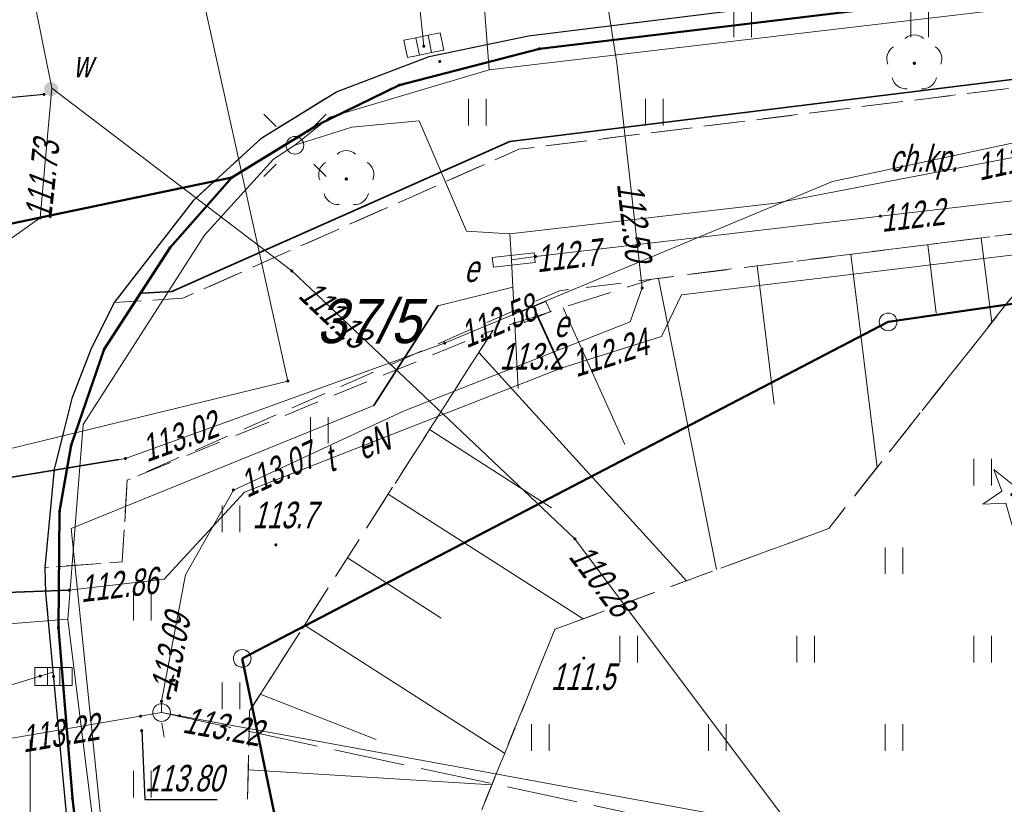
# Model space of a CAD drawing. Extents: x 7463256 to 7464485, y 5957341 to 5958260.
# Tile 254 of 256: x 7464300 to 7464328, y 5957951 to 5957973. Entities that reach past the tile are written whole.
import ezdxf
from ezdxf.enums import TextEntityAlignment as Align

# ---------------------------------------------------------------- set-up
doc = ezdxf.new("R2010")
doc.units = 0
doc.header["$MEASUREMENT"] = 0
for name, pattern in [('1.5_0.5', [2, 1.5, -0.5]), ('218-500', [1, 0.5, -0.5]), ('l219_500', [0]), ('mz1.0_0.5', [1.5, 1, -0.5]), ('mz1.25_0.5', [1.75, 1.25, -0.5]), ('mz2.0_0.5', [2.5, 2, -0.5])]:
    doc.linetypes.add(name, pattern=pattern)
doc.layers.get('0').update_dxf_attribs({"color": 2, "linetype": 'CONTINUOUS', "lineweight": 5})
for name, color, linetype in [('000 Inne (niezydentyfikowane)', 7, 'CONTINUOUS'), ('202-Punkt graniczny stabilizowany trwale', 7, 'CONTINUOUS'), ('203-Punkt załamania granicy działki nie stabilizowany', 7, 'CONTINUOUS'), ('211-Nr działki', 7, 'CONTINUOUS'), ('218-Granica użytku', 7, 'CONTINUOUS'), ('219-Linia granicy', 7, 'CONTINUOUS'), ('chodnik (powierzchnia)', 7, 'CONTINUOUS'), ('chodnik (powierzchnia)-Atr17', 7, 'CONTINUOUS'), ('drzewo iglaste (punkt)', 7, 'CONTINUOUS'), ('drzewo liściaste (punkt)', 7, 'CONTINUOUS'), ('jezdnia (powierzchnia)', 7, 'CONTINUOUS'), ('kanalizacja kablowa (sieć telekomunikacyjna) (linia)', 7, 'CONTINUOUS'), ('kratka ściekowa (punkt)', 7, 'CONTINUOUS'), ('krawężnik (linia)', 7, 'CONTINUOUS'), ('latarnia na słupie lub maszcie (punkt)', 7, 'CONTINUOUS'), ('ogrodzenie trwałe (linia)', 7, 'CONTINUOUS'), ('przewód elektroenergetyczny (linia)', 7, 'CONTINUOUS'), ('przewód elektroenergetyczny (linia)-Atr1', 7, 'CONTINUOUS'), ('przewód gazowy (linia)', 7, 'CONTINUOUS'), ('przewód kanalizacyjny (linia)', 7, 'CONTINUOUS'), ('przewód telekomunikacyjny (linia)', 7, 'CONTINUOUS'), ('przewód telekomunikacyjny (linia)-Atr1', 7, 'CONTINUOUS'), ('przewód telekomunikacyjny - projektowany lub w budowie (linia) - ob. projektowany', 7, 'CONTINUOUS'), ('przewód wodociągowy (linia)', 7, 'CONTINUOUS'), ('punkt o określonej wysokości (sieć elektroenergetyczna)', 7, 'CONTINUOUS'), ('punkt o określonej wysokości (sieć elektroenergetyczna)-Atr2', 7, 'CONTINUOUS'), ('punkt o określonej wysokości (sieć gazowa)', 7, 'CONTINUOUS'), ('punkt o określonej wysokości (sieć gazowa)-Atr2', 7, 'CONTINUOUS'), ('punkt o określonej wysokości (sieć kanalizacyjna)', 7, 'CONTINUOUS'), ('punkt o określonej wysokości (sieć telekomunikacyjna)', 7, 'CONTINUOUS'), ('punkt o określonej wysokości (sieć telekomunikacyjna)-Atr2', 7, 'CONTINUOUS'), ('punkt o określonej wysokości (sieć wodociągowa)', 7, 'CONTINUOUS'), ('punkt o określonej wysokości (sieć wodociągowa)-Atr2', 7, 'CONTINUOUS'), ('punkt wysokościowy naturalny', 7, 'CONTINUOUS'), ('punkt wysokościowy naturalny-Atr2', 7, 'CONTINUOUS'), ('rura ochronna - przewód elektroenergetyczny (linia)', 7, 'CONTINUOUS'), ('rura ochronna - przewód gazowy (linia)', 7, 'CONTINUOUS'), ('rura ochronna - przewód telekomunikacyjny (linia)', 7, 'CONTINUOUS'), ('skarpa nieumocniona (powierzchnia)', 7, 'CONTINUOUS'), ('studzienka - przewód elektroenergetyczny (powierzchnia)', 7, 'CONTINUOUS'), ('studzienka - przewód elektroenergetyczny (powierzchnia)-Atr17', 7, 'CONTINUOUS'), ('szafa elektroenergetyczna (powierzchnia)', 7, 'CONTINUOUS'), ('szafa elektroenergetyczna (powierzchnia)-Atr17', 7, 'CONTINUOUS'), ('słup (punkt)', 7, 'CONTINUOUS'), ('trawnik (powierzchnia)', 7, 'CONTINUOUS'), ('trawnik (powierzchnia) - symbol', 7, 'CONTINUOUS'), ('Wstawianie ramki sekcyjnej z opisem', 7, 'CONTINUOUS'), ('właz okrągły - siec telekomunikacyjna (punkt)', 7, 'CONTINUOUS'), ('właz okrągły - siec telekomunikacyjna (punkt)-Atr17', 7, 'CONTINUOUS'), ('zasuwa - siec wodociągowa (punkt)', 7, 'CONTINUOUS'), ('zasuwa - siec wodociągowa (punkt)-Atr17', 7, 'CONTINUOUS')]:
    doc.layers.add(name, color=color, linetype=linetype)
doc.layers.add('____proj LSN', color=1, linetype='CONTINUOUS', lineweight=5)
doc.styles.get("Standard").update_dxf_attribs({"font": 'txt', "width": 0.75})
doc.linetypes.add('902-500', pattern='A,3.75,0,[1,ksztalty.shx,S=0.5,R=0,X=0,Y=0],3.75', length=7.5)

# ---------------------------------------------------------------- blocks, each defined once
blk = doc.blocks.new('PW01')
at = {"linetype": 'Continuous', "lineweight": 13}
h = blk.add_hatch(color=0, dxfattribs=at)
edge = h.paths.add_edge_path()
edge.add_arc((0, 0), 0.045, 0, 360)
blk = doc.blocks.new('US25')
at = {"linetype": 'Continuous', "lineweight": 0}
h = blk.add_hatch(color=0, dxfattribs=at)
edge = h.paths.add_edge_path()
edge.add_arc((0, 0), 0.2, 0, 360)
blk = doc.blocks.new('US05')
at = {"color": 0, "linetype": 'Continuous', "lineweight": 13}
for p, q in [((-0.525, -0.25), (-0.525, 0.25)), ((-0.525, 0.25), (-0.175, 0.25)), ((-0.175, -0.25), (-0.175, 0.25)), ((-0.175, 0.25), (0.175, 0.25)), ((0.175, -0.25), (0.175, 0.25)), ((0.175, 0.25), (0.525, 0.25)), ((0.525, -0.25), (0.525, 0.25)), ((-0.525, -0.25), (-0.175, -0.25)), ((-0.175, -0.25), (0.175, -0.25)), ((0.175, -0.25), (0.525, -0.25))]:
    blk.add_line(p, q, dxfattribs=at)
blk = doc.blocks.new('US22')
at = {"color": 0, "linetype": 'Continuous', "lineweight": 13}
blk.add_circle((0, 0), 0.25, dxfattribs=at)
blk = doc.blocks.new('SM011')
at = {"color": 0, "linetype": 'Continuous', "lineweight": 13}
for p, q in [((-0.53, 0.531), (-0.883, 0.884)), ((0.531, 0.531), (0.884, 0.884)), ((-0.53, -0.53), (-0.883, -0.883)), ((0.531, -0.53), (0.884, -0.883))]:
    blk.add_line(p, q, dxfattribs=at)
blk = doc.blocks.new('SM04')
at = {"color": 0, "linetype": 'Continuous', "lineweight": 13}
blk.add_circle((0, 0), 0.25, dxfattribs=at)
blk = doc.blocks.new('OP021')
at = {"linetype": 'Continuous', "lineweight": 13}
h = blk.add_hatch(color=0, dxfattribs=at)
edge = h.paths.add_edge_path()
edge.add_arc((0, 0), 0.05, 0, 360)
at = {"color": 0, "linetype": 'Continuous', "lineweight": 13}
for centre, start, end in [((0, 0.4), 49.272, 130.728), ((-0.38, 0.124), 121.308, 202.548), ((0.38, 0.124), 337.452, 58.692), ((-0.235, -0.324), 193.221, 274.871), ((0.235, -0.324), 265.129, 346.779)]:
    blk.add_arc(centre, 0.4, start, end, dxfattribs=at)
blk = doc.blocks.new('OP011')
at = {"linetype": 'Continuous', "lineweight": 13}
h = blk.add_hatch(color=0, dxfattribs=at)
edge = h.paths.add_edge_path()
edge.add_arc((0, 0), 0.05, 0, 360)
at = {"color": 0, "linetype": 'Continuous', "lineweight": 13}
for p, q in [((-0.283, 0.093), (-0.512, 0.706)), ((-0.512, 0.706), (0, 0.299)), ((0, 0.299), (0.512, 0.706)), ((0.512, 0.706), (0.283, 0.093)), ((-0.828, -0.268), (-0.283, 0.093)), ((0.283, 0.093), (0.828, -0.268)), ((-0.175, -0.24), (-0.828, -0.268)), ((0, -0.87), (-0.175, -0.24)), ((0.175, -0.24), (0, -0.87)), ((0.828, -0.268), (0.175, -0.24))]:
    blk.add_line(p, q, dxfattribs=at)
blk = doc.blocks.new('TU04')
at = {"color": 0, "linetype": 'Continuous', "lineweight": 13}
for p, q in [((0, 0), (0, 0.75)), ((0.5, 0), (0.5, 0.75))]:
    blk.add_line(p, q, dxfattribs=at)
blk = doc.blocks.new('203')
at = {"linetype": 'Continuous', "lineweight": 0}
h = blk.add_hatch(color=0, dxfattribs=at)
edge = h.paths.add_edge_path()
edge.add_arc((0, 0), 0.045, 0, 360)
blk = doc.blocks.new('202')
at = {"color": 0, "linetype": 'Continuous', "lineweight": 0}
blk.add_circle((0, 0), 0.25, dxfattribs=at)

msp = doc.modelspace()

# ---------------------------------------------------------------- linework, layer by layer
at = {"layer": '000 Inne (niezydentyfikowane)', "color": 7, "linetype": 'Continuous', "lineweight": 13}
for p, q in [((7464326.87, 5957966.66), (7464327.17, 5957964.27)), ((7464325.36, 5957966.47), (7464325.6, 5957964.54)), ((7464323.19, 5957966.2), (7464323.93, 5957960.18)), ((7464320.54, 5957965.88), (7464321.02, 5957961.97)), ((7464317.75, 5957965.52), (7464319.39, 5957957.29)), ((7464315.06, 5957964.69), (7464316.8, 5957960.83)), ((7464312.68, 5957963.43), (7464318.54, 5957956.97)), ((7464311.28, 5957961.25), (7464314.73, 5957959.04)), ((7464310.11, 5957959.42), (7464315.62, 5957955.9)), ((7464308.96, 5957957.62), (7464311.61, 5957955.92)), ((7464307.75, 5957955.72), (7464313.4, 5957952.1)), ((7464306.5, 5957953.77), (7464309.77, 5957952.49)), ((7464306.16, 5957951.63), (7464313.04, 5957951.21))]:
    msp.add_line(p, q, dxfattribs=at)
at = {"layer": '218-Granica użytku', "color": 3, "linetype": '218-500', "lineweight": 18, "flags": 128}
for points in [[(7464314.39, 5957972.01), (7464327.47, 5957973.59)], [(7464310.42, 5957970.98), (7464314.39, 5957972.01)], [(7464308.13, 5957969.86), (7464310.42, 5957970.98)], [(7464305.7, 5957968.37), (7464308.13, 5957969.86)], [(7464282.73, 5957963.57), (7464305.7, 5957968.37)], [(7464303.95, 5957966.39), (7464305.7, 5957968.37)], [(7464302.09, 5957963.52), (7464303.95, 5957966.39)], [(7464301.16, 5957960.81), (7464302.09, 5957963.52)], [(7464300.83, 5957958.93), (7464301.16, 5957960.81)], [(7464300.8, 5957955.65), (7464300.83, 5957958.93)], [(7464301.19, 5957950.83), (7464300.8, 5957955.65)], [(7464301.82, 5957945.36), (7464301.19, 5957950.83)]]:
    msp.add_lwpolyline(points, dxfattribs=at)
at = {"layer": '219-Linia granicy', "color": 3, "linetype": 'l219_500', "lineweight": 50, "flags": 128}
for points in [[(7464327.47, 5957973.59), (7464314.39, 5957972.01)], [(7464314.39, 5957972.01), (7464310.42, 5957970.98)], [(7464310.42, 5957970.98), (7464308.13, 5957969.86)], [(7464367.18, 5957970.52), (7464324.24, 5957964.29)], [(7464367.18, 5957970.52), (7464324.24, 5957964.29)], [(7464308.13, 5957969.86), (7464305.7, 5957968.37)], [(7464305.7, 5957968.37), (7464282.73, 5957963.57)], [(7464305.7, 5957968.37), (7464303.95, 5957966.39)], [(7464303.95, 5957966.39), (7464302.09, 5957963.52)], [(7464324.24, 5957964.29), (7464305.99, 5957954.78)], [(7464324.24, 5957964.29), (7464305.99, 5957954.78)], [(7464302.09, 5957963.52), (7464301.16, 5957960.81)], [(7464301.16, 5957960.81), (7464300.83, 5957958.93)], [(7464300.83, 5957958.93), (7464300.8, 5957955.65)], [(7464301.19, 5957950.83), (7464300.8, 5957955.65)], [(7464309.672, 5957937.019), (7464305.99, 5957954.78)], [(7464301.82, 5957945.36), (7464301.19, 5957950.83)]]:
    msp.add_lwpolyline(points, dxfattribs=at)
at = {"layer": '____proj LSN', "color": 0, "linetype": 'Continuous', "lineweight": 0}
msp.add_line((7464303.718, 5957952.947), (7464303.786, 5957952.553), dxfattribs=at)
at = {"layer": 'chodnik (powierzchnia)', "color": 7, "linetype": 'mz1.0_0.5', "lineweight": 18, "flags": 128}
msp.add_lwpolyline([(7464343.49, 5957968.74), (7464314.95, 5957965.17), (7464302.74, 5957959.82), (7464302.6, 5957957.51), (7464300.42, 5957957.35), (7464300.69, 5957960.13), (7464301.19, 5957962.16), (7464301.74, 5957963.57), (7464302.38, 5957964.84), (7464304.31, 5957964.96), (7464313.81, 5957969.17), (7464341.34, 5957972.59), (7464342.65, 5957970.74)], close=True, dxfattribs=at)
at = {"layer": 'jezdnia (powierzchnia)', "color": 7, "linetype": '1.5_0.5', "lineweight": 18, "flags": 128}
msp.add_lwpolyline([(7464435.78, 5957969.39), (7464432.43, 5957972.86), (7464429.42, 5957974.41), (7464426.04, 5957975.11), (7464423.57, 5957975.29), (7464415.47, 5957975.65), (7464371.24, 5957977.61), (7464365.3, 5957977.72), (7464358.84, 5957977.54), (7464346.65, 5957976.28), (7464334.12, 5957974.86), (7464314.08, 5957972.37), (7464311.27, 5957971.79), (7464308.65, 5957970.79), (7464306.54, 5957969.49), (7464304.63, 5957967.74), (7464302.38, 5957964.84), (7464301.74, 5957963.57), (7464301.19, 5957962.16), (7464300.69, 5957960.13), (7464300.42, 5957957.35), (7464300.44, 5957956.63), (7464301.34, 5957947.07), (7464297.39, 5957932.65), (7464296.35, 5957938.67), (7464295.41, 5957944.67), (7464295.17, 5957946.64), (7464294.07, 5957955.56), (7464293.61, 5957956.95), (7464292.71, 5957958.8), (7464291.04, 5957961.16), (7464288.7, 5957963.43), (7464286.48, 5957964.87), (7464282.67, 5957966.24), (7464279.68, 5957966.6), (7464275.55, 5957966.1), (7464272.53, 5957965.24), (7464268.15, 5957963.7), (7464261.6, 5957961.09), (7464256.13, 5957958.63), (7464254.19, 5957957.73), (7464203.13, 5957927.95), (7464201.44, 5957926.95), (7464180.61, 5957914.62), (7464165.37, 5957905.54), (7464161.93, 5957903.53), (7464100.25, 5957867.28), (7464064.71, 5957846.22), (7464055.2, 5957840.55), (7464053.84, 5957839.49), (7464052.69, 5957837.84), (7464051.91, 5957836.3), (7464051.31, 5957834.34), (7464051.05, 5957832.31), (7464051.31, 5957830.32), (7464051.63, 5957829.49), (7464053.32, 5957826.48), (7464047.06, 5957824.65), (7464046.37, 5957825.86), (7464044.81, 5957827.52), (7464043.6, 5957828.27), (7464042.09, 5957829.03), (7464040.11, 5957829.49), (7464038.12, 5957829.49), (7464036.05, 5957829.05), (7464034.47, 5957828.33), (7463990.77, 5957802.57), (7463984.67, 5957799.1), (7463963.97, 5957788.11), (7463953.9, 5957782.45), (7463916.77, 5957760.61), (7463915.43, 5957759.41), (7463915.19, 5957759.06), (7463914.98, 5957758.7), (7463914.81, 5957758.32), (7463914.66, 5957757.92), (7463914.55, 5957757.51), (7463914.48, 5957757.1), (7463914.44, 5957756.68), (7463914.43, 5957756.26), (7463914.83, 5957754.63), (7463915.69, 5957753.07), (7463915.97, 5957752.41), (7463916.13, 5957752.13), (7463917.59, 5957749.55), (7463915.13, 5957748.12), (7463913.12, 5957750.74), (7463911.87, 5957752.81), (7463910.63, 5957754.01), (7463910.25, 5957754.23), (7463909.85, 5957754.42), (7463909.44, 5957754.57), (7463909.02, 5957754.68), (7463908.58, 5957754.76), (7463908.15, 5957754.79), (7463907.71, 5957754.78), (7463907.27, 5957754.73), (7463905.57, 5957754.08), (7463866.26, 5957731.41), (7463858.61, 5957727.02), (7463857.72, 5957725.98), (7463855.16, 5957717.14), (7463854.76, 5957719.2), (7463853.89, 5957720.78), (7463852.79, 5957721.69), (7463851.14, 5957722.42), (7463850.42, 5957722.32), (7463846.1, 5957719.79), (7463840.56, 5957716.65), (7463836.11, 5957713.89), (7463831.61, 5957710.47), (7463828.31, 5957707.66), (7463822.22, 5957701.89), (7463817.3, 5957696.82), (7463812.7, 5957691.61), (7463812.45, 5957691.34), (7463806.98, 5957684.37), (7463803.64, 5957679.75), (7463801.45, 5957676.28), (7463793.55, 5957663.48), (7463792.86, 5957661.7), (7463792.97, 5957659.75), (7463793.77, 5957657.97), (7463795.13, 5957656.54), (7463794.29, 5957652.43), (7463792.69, 5957652.63), (7463790.95, 5957652.54), (7463789.5, 5957652.32), (7463787.98, 5957651.93), (7463786.22, 5957650.98), (7463785.18, 5957649.81), (7463783.63, 5957647.28), (7463741.4, 5957578.12), (7463740.09, 5957575.93), (7463739.68, 5957574.67), (7463739.8, 5957572.76), (7463740.25, 5957571.39), (7463740.85, 5957570.49), (7463741.87, 5957569.43), (7463743.26, 5957568.37), (7463741.42, 5957565.08), (7463740.12, 5957565.67), (7463738.77, 5957566.02), (7463737.29, 5957566.06), (7463735.98, 5957565.85), (7463734.34, 5957565.14), (7463733.02, 5957564.22), (7463732.29, 5957563.18), (7463701.08, 5957512.16), (7463700.31, 5957510.77), (7463700.32, 5957510.77), (7463696.94, 5957505.36), (7463687.39, 5957489.52), (7463687.14, 5957489.11), (7463686.89, 5957488.7), (7463686.65, 5957488.29), (7463686.42, 5957487.87), (7463686.19, 5957487.45), (7463685.97, 5957487.02), (7463685.76, 5957486.59), (7463685.55, 5957486.16), (7463685.35, 5957485.73), (7463685.15, 5957485.29), (7463684.96, 5957484.85), (7463684.77, 5957484.4), (7463684.58, 5957483.96), (7463684.39, 5957483.51), (7463684.21, 5957483.06), (7463684.03, 5957482.61), (7463683.85, 5957482.17), (7463683.67, 5957481.72), (7463683.5, 5957481.27), (7463683.32, 5957480.81), (7463683.15, 5957480.36), (7463682.98, 5957479.91), (7463682.81, 5957479.45), (7463682.65, 5957479), (7463682.49, 5957478.54), (7463682.32, 5957478.08), (7463682.17, 5957477.62), (7463682.01, 5957477.15), (7463681.86, 5957476.69), (7463681.71, 5957476.22), (7463681.56, 5957475.76), (7463681.41, 5957475.29), (7463681.27, 5957474.82), (7463681.13, 5957474.35), (7463681, 5957473.88), (7463680.87, 5957473.41), (7463680.74, 5957472.94), (7463680.61, 5957472.47), (7463680.48, 5957471.99), (7463680.36, 5957471.52), (7463680.25, 5957471.05), (7463680.13, 5957470.57), (7463680.02, 5957470.09), (7463679.91, 5957469.61), (7463679.81, 5957469.12), (7463679.71, 5957468.64), (7463679.61, 5957468.16), (7463679.52, 5957467.67), (7463679.42, 5957467.19), (7463679.33, 5957466.7), (7463679.25, 5957466.22), (7463679.16, 5957465.73), (7463679.08, 5957465.25), (7463679, 5957464.76), (7463678.93, 5957464.27), (7463678.85, 5957463.78), (7463678.78, 5957463.28), (7463678.72, 5957462.79), (7463678.65, 5957462.3), (7463678.59, 5957461.81), (7463678.53, 5957461.31), (7463678.47, 5957460.82), (7463678.42, 5957460.33), (7463678.36, 5957459.83), (7463678.31, 5957459.34), (7463678.26, 5957458.84), (7463678.22, 5957458.35), (7463678.17, 5957457.85), (7463678.13, 5957457.36), (7463678.09, 5957456.86), (7463678.05, 5957456.37), (7463678.02, 5957455.87), (7463677.99, 5957455.41), (7463677.96, 5957454.94), (7463677.93, 5957454.48), (7463677.91, 5957454.01), (7463677.89, 5957453.55), (7463677.87, 5957453.08), (7463677.86, 5957452.62), (7463677.85, 5957452.15), (7463677.84, 5957451.69), (7463677.84, 5957451.22), (7463677.84, 5957450.76), (7463677.85, 5957450.29), (7463677.86, 5957449.83), (7463677.87, 5957449.36), (7463670.59, 5957467.12), (7463670.68, 5957467.58), (7463670.78, 5957468.04), (7463670.89, 5957468.5), (7463670.99, 5957468.96), (7463671.11, 5957469.42), (7463671.22, 5957469.87), (7463671.34, 5957470.33), (7463671.46, 5957470.78), (7463671.59, 5957471.24), (7463671.72, 5957471.69), (7463671.86, 5957472.14), (7463672, 5957472.59), (7463672.14, 5957473.04), (7463673.46, 5957477.28), (7463673.58, 5957477.76), (7463673.68, 5957478.24), (7463673.77, 5957478.73), (7463673.84, 5957479.22), (7463673.89, 5957479.71), (7463673.93, 5957480.2), (7463673.95, 5957480.7), (7463673.95, 5957481.19), (7463673.93, 5957481.63), (7463673.91, 5957482.08), (7463673.86, 5957482.52), (7463673.81, 5957482.96), (7463673.74, 5957483.4), (7463673.66, 5957483.84), (7463673.57, 5957484.28), (7463673.47, 5957484.71), (7463673.35, 5957485.14), (7463673.2, 5957485.61), (7463673.02, 5957486.08), (7463672.82, 5957486.54), (7463672.6, 5957486.99), (7463672.36, 5957487.42), (7463672.1, 5957487.85), (7463671.82, 5957488.26), (7463671.52, 5957488.66), (7463671.25, 5957489.02), (7463670.95, 5957489.36), (7463670.64, 5957489.68), (7463670.3, 5957489.97), (7463669.95, 5957490.25), (7463669.57, 5957490.5), (7463669.19, 5957490.73), (7463668.78, 5957490.93), (7463668.37, 5957491.1), (7463667.96, 5957491.31), (7463667.54, 5957491.51), (7463667.12, 5957491.7), (7463666.7, 5957491.89), (7463666.27, 5957492.06), (7463665.84, 5957492.23), (7463665.41, 5957492.38), (7463664.97, 5957492.53), (7463642.84, 5957508.24), (7463669.89, 5957497.69), (7463670.31, 5957497.52), (7463670.74, 5957497.36), (7463671.18, 5957497.22), (7463671.62, 5957497.11), (7463672.07, 5957497.01), (7463672.52, 5957496.93), (7463672.97, 5957496.87), (7463673.43, 5957496.83), (7463673.89, 5957496.8), (7463674.34, 5957496.8), (7463674.8, 5957496.82), (7463675.3, 5957496.85), (7463675.79, 5957496.9), (7463676.29, 5957496.96), (7463676.78, 5957497.02), (7463677.27, 5957497.1), (7463677.76, 5957497.19), (7463678.25, 5957497.29), (7463678.74, 5957497.4), (7463679.22, 5957497.52), (7463679.7, 5957497.65), (7463680.18, 5957497.79), (7463680.66, 5957497.94), (7463681.12, 5957498.11), (7463681.59, 5957498.29), (7463682.05, 5957498.49), (7463682.49, 5957498.71), (7463682.94, 5957498.94), (7463683.37, 5957499.19), (7463683.81, 5957499.43), (7463684.24, 5957499.68), (7463684.65, 5957499.96), (7463685.06, 5957500.25), (7463685.45, 5957500.55), (7463685.83, 5957500.88), (7463686.2, 5957501.21), (7463686.55, 5957501.56), (7463686.89, 5957501.93), (7463688.47, 5957503.86), (7463689.58, 5957505.52), (7463695.05, 5957514.51), (7463697.35, 5957517.63), (7463699.52, 5957521.26), (7463701.68, 5957524.9), (7463703.98, 5957528.54), (7463706.45, 5957532.61), (7463709.76, 5957538.71), (7463712.45, 5957543.07), (7463719.87, 5957554.72), (7463722.1, 5957558.36), (7463724.25, 5957562.41), (7463732.9, 5957576.65), (7463767.27, 5957632.9), (7463796.54, 5957680.74), (7463799.31, 5957684.89), (7463802.28, 5957688.92), (7463805.13, 5957692.62), (7463808.07, 5957696.14), (7463812, 5957700.58), (7463813.05, 5957701.59), (7463815.17, 5957703.91), (7463818.63, 5957707.32), (7463821.81, 5957710.38), (7463824, 5957712.35), (7463825.06, 5957713.31), (7463827.47, 5957715.22), (7463831.55, 5957718.14), (7463834.51, 5957720.09), (7463871.58, 5957742.02), (7463872.84, 5957742.74), (7463873.73, 5957743.25), (7463884.95, 5957749.82), (7463947.94, 5957787.04), (7463958.13, 5957793.13), (7463978.66, 5957805.82), (7463992.86, 5957814.5), (7464021.02, 5957831.03), (7464036.35, 5957840.19), (7464045.52, 5957845.62), (7464072.76, 5957861.89), (7464098.08, 5957876.78), (7464143.2, 5957903.29), (7464143.83, 5957904.35), (7464144.42, 5957906.04), (7464144.87, 5957907.87), (7464144.93, 5957908.37), (7464145, 5957909.96), (7464144.74, 5957911.42), (7464152.37, 5957912.8), (7464152.74, 5957912.55), (7464154.03, 5957911.87), (7464155.59, 5957911.35), (7464156.76, 5957911.33), (7464160.57, 5957913.58), (7464192.28, 5957932.28), (7464213.7, 5957945.07), (7464214.43, 5957945.48), (7464238.65, 5957959.71), (7464249.15, 5957965.6), (7464251.26, 5957966.66), (7464253.69, 5957967.84), (7464257.35, 5957969.46), (7464261.98, 5957971.33), (7464263.31, 5957972), (7464273.13, 5957975.13), (7464277.92, 5957976.24), (7464280.42, 5957977.04), (7464282.71, 5957978.14), (7464285.69, 5957980.47), (7464287.52, 5957982.76), (7464288.9, 5957985.47), (7464289.81, 5957990.22), (7464289.57, 5957993.19), (7464288.87, 5958000.11), (7464295.35, 5958000.29), (7464295.83, 5957995.88), (7464296.53, 5957992.32), (7464297.86, 5957989.04), (7464299.36, 5957986.74), (7464301.71, 5957984.36), (7464305.3, 5957982.36), (7464307.82, 5957981.66), (7464311.17, 5957981.45), (7464364.74, 5957987.95), (7464391.32, 5957991.11), (7464398.1, 5957991.95), (7464414.27, 5957994.02), (7464414.84, 5957994.09), (7464425.44, 5957995.47), (7464427.97, 5957995.83), (7464434.5, 5957997.95), (7464434.9, 5957998.22), (7464435.3, 5957998.5), (7464435.68, 5957998.8), (7464436.05, 5957999.11), (7464436.4, 5957999.44), (7464436.74, 5957999.78), (7464437.07, 5958000.13), (7464437.39, 5958000.5), (7464437.69, 5958000.88), (7464437.97, 5958001.27), (7464438.24, 5958001.67), (7464438.49, 5958002.08), (7464438.73, 5958002.5), (7464438.95, 5958002.94), (7464439.15, 5958003.37), (7464439.33, 5958003.82), (7464439.5, 5958004.28), (7464439.65, 5958004.74), (7464439.78, 5958005.2), (7464439.89, 5958005.67), (7464439.98, 5958006.15), (7464440.05, 5958006.62), (7464440.11, 5958007.1), (7464440.14, 5958007.59), (7464440.16, 5958008.07), (7464437.87, 5957962.55), (7464436.62, 5957968.02)], close=True, dxfattribs=at)
at = {"layer": 'kanalizacja kablowa (sieć telekomunikacyjna) (linia)', "color": 30, "linetype": 'Continuous', "lineweight": 18, "flags": 128}
msp.add_lwpolyline([(7464303.71, 5957953.25), (7464303.71, 5957953.57), (7464304.39, 5957957.14), (7464305.74, 5957959.54), (7464310.55, 5957961.77), (7464316.95, 5957964.29), (7464317.29, 5957965.25), (7464316.57, 5957971.6), (7464314.39, 5957985.47), (7464311.43, 5957985.38), (7464307.64, 5957985.92), (7464303.93, 5957987.99), (7464300.02, 5957990.37), (7464299.72, 5957990.86)], dxfattribs=at)
at = {"layer": 'krawężnik (linia)', "color": 7, "linetype": 'Continuous', "lineweight": 25, "flags": 128}
msp.add_lwpolyline([(7464301.34, 5957947.07), (7464300.44, 5957956.63), (7464300.42, 5957957.35), (7464300.69, 5957960.13), (7464301.19, 5957962.16), (7464301.74, 5957963.57), (7464302.38, 5957964.84), (7464304.63, 5957967.74), (7464306.54, 5957969.49), (7464308.65, 5957970.79), (7464311.27, 5957971.79), (7464314.08, 5957972.37), (7464334.12, 5957974.86)], dxfattribs=at)
at = {"layer": 'ogrodzenie trwałe (linia)', "color": 7, "linetype": '902-500', "lineweight": 35, "flags": 128}
msp.add_lwpolyline([(7464331.4, 5957971.59), (7464313.55, 5957969.39), (7464304, 5957965.15), (7464303.16, 5957965.1)], dxfattribs=at)
at = {"layer": 'przewód elektroenergetyczny (linia)', "color": 1, "linetype": 'Continuous', "lineweight": 18, "flags": 128}
for points in [[(7464312.97, 5957971.41), (7464312.14, 5957982.27)], [(7464314.28, 5957964.58), (7464315, 5957962.98), (7464317.84, 5957963.88), (7464318.4, 5957965.06), (7464338.22, 5957967.44), (7464337.94, 5957969.76), (7464337.54, 5957972.9), (7464339.69, 5957973.05), (7464352.62, 5957974.71), (7464357.33, 5957974.84), (7464362.86, 5957974.98), (7464399.51, 5957973.52), (7464401.07, 5957975.57)], [(7464335.28, 5957974.04), (7464312.97, 5957971.41)], [(7464313.6, 5957966.04), (7464314.28, 5957966.14), (7464324.02, 5957967.28), (7464342.8, 5957969.46), (7464350.7, 5957969.75), (7464404.86, 5957969.96), (7464417.23, 5957967.44), (7464419.95, 5957966.61), (7464429.29, 5957969.96), (7464429.44, 5957970.19), (7464430.75, 5957972.56), (7464432.17, 5957972.06)], [(7464304.258, 5957934.014), (7464303.1, 5957939.52), (7464301.06, 5957955.89), (7464301.5, 5957961.39), (7464304.92, 5957966.74), (7464306.87, 5957968.89), (7464307.48, 5957969.28), (7464308.47, 5957970.08), (7464312.97, 5957971.41)], [(7464313.55, 5957966.78), (7464321.06, 5957967.65), (7464327.76, 5957968.94), (7464339.09, 5957971.17), (7464340.44, 5957970), (7464342.99, 5957967.94), (7464342.53, 5957953.77), (7464340.91, 5957952.58)], [(7464303.1, 5957939.52), (7464301.16, 5957958.45), (7464309.71, 5957961.93), (7464311.52, 5957964.74), (7464313.64, 5957965.27), (7464313.6, 5957966.04), (7464313.55, 5957966.78), (7464312.33, 5957966.85), (7464310.99, 5957969.97), (7464309.09, 5957969.79), (7464307.48, 5957969.28)], [(7464264.94, 5957961.94), (7464265.4, 5957961.83), (7464266.05, 5957961.48), (7464266.06, 5957962.34), (7464272.8, 5957965.15), (7464280.84, 5957966.75), (7464286.86, 5957963.92), (7464289.93, 5957961.97), (7464291.83, 5957959.23), (7464293.59, 5957955.3), (7464301.06, 5957955.89)], [(7464266.06, 5957962.34), (7464272.8, 5957965.15), (7464280.84, 5957966.75), (7464286.86, 5957963.92), (7464289.93, 5957961.97), (7464291.83, 5957959.23), (7464293.59, 5957955.3), (7464301.06, 5957955.89)], [(7464256.17, 5957956.13), (7464256.37, 5957955.73), (7464262.85, 5957959.47), (7464271.54, 5957963.62), (7464282.72, 5957964.99), (7464285.62, 5957964.03), (7464290.37, 5957959.9), (7464291.27, 5957958.35), (7464292.02, 5957956.37), (7464301.1, 5957956.71), (7464303.78, 5957957.02), (7464306.05, 5957959.48), (7464315, 5957962.98), (7464314.28, 5957964.58)]]:
    msp.add_lwpolyline(points, dxfattribs=at)
at = {"layer": 'przewód gazowy (linia)', "color": 40, "linetype": 'Continuous', "lineweight": 18, "flags": 128}
for points in [[(7464192.31, 5957914.71), (7464213.72, 5957926.68), (7464228.84, 5957934.99), (7464232.32, 5957936.99), (7464233.54, 5957937.69), (7464263.96, 5957954.1), (7464292.82, 5957959.1), (7464307.28, 5957962.62), (7464303.44, 5957979.98), (7464298.26, 5958002.65), (7464297.26, 5958010.7), (7464296.85, 5958017.86), (7464295.91, 5958029.56), (7464295.28, 5958045.77), (7464294.96, 5958053.34), (7464294.85, 5958064.85)], [(7464281.52, 5957956.44), (7464287.08, 5957957.81), (7464287.46, 5957957.89), (7464290.8, 5957958.47), (7464302.69, 5957960.43), (7464311.71, 5957963.69), (7464322.67, 5957968.26), (7464337.18, 5957971.36), (7464346.74, 5957972.78)]]:
    msp.add_lwpolyline(points, dxfattribs=at)
at = {"layer": 'przewód kanalizacyjny (linia)', "color": 34, "linetype": 'Continuous', "lineweight": 18, "flags": 128}
for points in [[(7464310.46, 5957981.04), (7464310.31, 5957979.39), (7464310.38, 5957979.2), (7464311.12, 5957972.08)], [(7464293.59, 5957952.24), (7464300.64, 5957954.39)]]:
    msp.add_lwpolyline(points, dxfattribs=at)
at = {"layer": 'przewód telekomunikacyjny (linia)', "color": 30, "linetype": 'Continuous', "lineweight": 18, "flags": 128}
for points in [[(7464303.71, 5957953.25), (7464303.71, 5957953.57), (7464304.39, 5957957.14), (7464305.74, 5957959.54), (7464310.55, 5957961.77), (7464316.95, 5957964.29), (7464317.29, 5957965.25), (7464316.57, 5957971.6), (7464314.39, 5957985.47), (7464311.43, 5957985.38), (7464307.64, 5957985.92), (7464303.93, 5957987.99), (7464300.02, 5957990.37), (7464299.72, 5957990.86), (7464298.78, 5957992.23), (7464297.36, 5958003.31), (7464298.45, 5958017.53), (7464297.83, 5958034.35), (7464297.59, 5958040.83), (7464297.3, 5958055.41), (7464297.06, 5958067.31)], [(7464429.29, 5957971.78), (7464430.75, 5957972.56), (7464423.44, 5957974.65), (7464401.07, 5957975.57), (7464399.51, 5957973.52), (7464362.86, 5957974.98), (7464357.33, 5957974.84), (7464352.62, 5957974.71), (7464339.69, 5957973.05), (7464337.54, 5957972.9), (7464337.94, 5957969.76), (7464338.22, 5957967.44), (7464318.4, 5957965.06), (7464317.84, 5957963.88), (7464315, 5957962.98), (7464314.28, 5957964.58)], [(7464314.28, 5957964.58), (7464315, 5957962.98), (7464306.05, 5957959.48), (7464303.78, 5957957.02), (7464301.1, 5957956.71), (7464292.02, 5957956.37), (7464291.27, 5957958.35), (7464290.37, 5957959.9), (7464285.62, 5957964.03), (7464282.72, 5957964.99), (7464271.54, 5957963.62), (7464262.85, 5957959.47), (7464256.37, 5957955.73), (7464256.17, 5957956.13)], [(7464282.01, 5957963.56), (7464285.59, 5957950.14), (7464303.71, 5957953.25), (7464335.91, 5957947.34)]]:
    msp.add_lwpolyline(points, dxfattribs=at)
at = {"layer": 'przewód telekomunikacyjny - projektowany lub w budowie (linia) - ob. projektowany', "color": 30, "linetype": 'mz2.0_0.5', "lineweight": 18, "flags": 128}
for points in [[(7464313.79, 5957962.41), (7464313.6, 5957966.04)], [(7464303.71, 5957953.25), (7464336.83, 5957946.13), (7464339.535, 5957940.791)]]:
    msp.add_lwpolyline(points, dxfattribs=at)
at = {"layer": 'przewód wodociągowy (linia)', "color": 5, "linetype": 'Continuous', "lineweight": 18, "flags": 128}
for points in [[(7464298.12, 5957983.2), (7464300.61, 5957970.9), (7464300.28, 5957967.23), (7464299.01, 5957966.34), (7464283.7, 5957965.92), (7464274.37, 5957965.48), (7464264.12, 5957958.35), (7464249.79, 5957949.28), (7464233.47, 5957938.83), (7464232.32, 5957938.07), (7464230.24, 5957936.71), (7464216.39, 5957928.84), (7464189.47, 5957913.84), (7464179.3, 5957908.16), (7464160.78, 5957897.05), (7464138.46, 5957883.82), (7464127.58, 5957877.37), (7464115.46, 5957870.01), (7464096.12, 5957858.53), (7464070.54, 5957843.96)], [(7464300.61, 5957970.9), (7464307.39, 5957965.73), (7464315.39, 5957958.16), (7464328.69, 5957940.424)]]:
    msp.add_lwpolyline(points, dxfattribs=at)
at = {"layer": 'punkt o określonej wysokości (sieć telekomunikacyjna)-Atr2', "color": 7, "flags": 128}
msp.add_lwpolyline([(7464303.15, 5957952.74), (7464303.24, 5957950.79), (7464305.285, 5957950.79)], dxfattribs=at)
at = {"layer": 'punkt o określonej wysokości (sieć wodociągowa)-Atr2', "color": 7, "flags": 128}
msp.add_lwpolyline([(7464300.39, 5957970.72), (7464299.3, 5957970.61), (7464297.276, 5957970.61)], dxfattribs=at)
at = {"layer": 'rura ochronna - przewód elektroenergetyczny (linia)', "color": 1, "linetype": 'Continuous', "lineweight": 35, "flags": 128}
for points in [[(7464309.71, 5957961.93), (7464311.52, 5957964.74)], [(7464315, 5957962.98), (7464314.28, 5957964.58)], [(7464301.1, 5957956.71), (7464292.02, 5957956.37)]]:
    msp.add_lwpolyline(points, dxfattribs=at)
at = {"layer": 'rura ochronna - przewód gazowy (linia)', "color": 40, "linetype": 'Continuous', "lineweight": 35, "flags": 128}
msp.add_lwpolyline([(7464302.5, 5957960.4), (7464290.8, 5957958.47)], dxfattribs=at)
at = {"layer": 'rura ochronna - przewód telekomunikacyjny (linia)', "color": 30, "linetype": 'Continuous', "lineweight": 35, "flags": 128}
for points in [[(7464315, 5957962.98), (7464314.28, 5957964.58)], [(7464292.02, 5957956.37), (7464301.1, 5957956.71)]]:
    msp.add_lwpolyline(points, dxfattribs=at)
at = {"layer": 'skarpa nieumocniona (powierzchnia)', "color": 7, "linetype": 'mz1.25_0.5', "lineweight": 18, "flags": 128}
msp.add_lwpolyline([(7464322.56, 5957958.45), (7464314.83, 5957955.61), (7464309.16, 5957941.65), (7464309.94, 5957937.17), (7464306.57, 5957935.3), (7464305.91, 5957940.48), (7464306.2, 5957953.3), (7464313.08, 5957964.06), (7464317.57, 5957965.5), (7464320.16, 5957965.83), (7464323.49, 5957966.24), (7464329.3, 5957966.97)], close=True, dxfattribs=at)
at = {"layer": 'studzienka - przewód elektroenergetyczny (powierzchnia)', "color": 1, "linetype": 'Continuous', "lineweight": 18, "flags": 128}
msp.add_lwpolyline([(7464313.09, 5957965.84), (7464313.05, 5957966.11), (7464314.24, 5957966.24), (7464314.27, 5957965.97)], close=True, dxfattribs=at)
at = {"layer": 'szafa elektroenergetyczna (powierzchnia)', "color": 7, "linetype": 'Continuous', "lineweight": 18, "flags": 128}
msp.add_lwpolyline([(7464313.84, 5957964.57), (7464314.57, 5957964.87), (7464314.7, 5957964.58), (7464313.97, 5957964.27)], close=True, dxfattribs=at)
at = {"layer": 'trawnik (powierzchnia)', "color": 7, "linetype": 'mz1.0_0.5', "lineweight": 18, "flags": 128}
for points in [[(7464337.68, 5957974.52), (7464339.74, 5957973.81), (7464341.34, 5957972.59), (7464313.81, 5957969.17), (7464304.31, 5957964.96), (7464302.38, 5957964.84), (7464304.63, 5957967.74), (7464306.54, 5957969.49), (7464308.65, 5957970.79), (7464311.27, 5957971.79), (7464314.08, 5957972.37), (7464334.12, 5957974.86)], [(7464342.92, 5957954.14), (7464341, 5957954.14), (7464337.38, 5957954.35), (7464337.25, 5957952.09), (7464337.66, 5957948.74), (7464337.39, 5957940.72), (7464314.97, 5957939.96), (7464309.94, 5957937.17), (7464309.16, 5957941.65), (7464314.83, 5957955.61), (7464322.56, 5957958.45), (7464329.3, 5957966.97), (7464343.49, 5957968.74)], [(7464306.2, 5957953.3), (7464305.91, 5957940.48), (7464302.92, 5957938.35), (7464301.34, 5957947.07), (7464300.44, 5957956.63), (7464300.42, 5957957.35), (7464302.6, 5957957.51), (7464302.74, 5957959.82), (7464313.08, 5957964.06)]]:
    msp.add_lwpolyline(points, close=True, dxfattribs=at)
at = {"layer": 'Wstawianie ramki sekcyjnej z opisem', "color": 7, "linetype": 'Continuous', "lineweight": 13, "flags": 128}
msp.add_lwpolyline([(7464300, 5957947.5), (7464300, 5957952.5)], dxfattribs=at)

# ---------------------------------------------------------------- block references
at = {"layer": '202-Punkt graniczny stabilizowany trwale', "color": 3, "linetype": 'Continuous', "lineweight": 18}
for p in [(7464324.24, 5957964.29), (7464305.99, 5957954.78)]:
    msp.add_blockref('202', p, dxfattribs=at)
at = {"layer": '203-Punkt załamania granicy działki nie stabilizowany', "color": 3, "linetype": 'Continuous', "lineweight": 18}
for p in [(7464314.39, 5957972.01), (7464310.42, 5957970.98), (7464308.13, 5957969.86), (7464305.7, 5957968.37), (7464303.95, 5957966.39), (7464302.09, 5957963.52), (7464301.16, 5957960.81), (7464300.83, 5957958.93), (7464300.8, 5957955.65), (7464301.19, 5957950.83)]:
    msp.add_blockref('203', p, dxfattribs=at)
at = {"layer": 'drzewo iglaste (punkt)', "color": 94, "linetype": 'Continuous', "lineweight": 13}
msp.add_blockref('OP011', (7464327.74, 5957959.41), dxfattribs=at)
at = {"layer": 'drzewo liściaste (punkt)', "color": 94, "linetype": 'Continuous', "lineweight": 13}
for p in [(7464324.98, 5957971.6), (7464308.93, 5957968.33)]:
    msp.add_blockref('OP021', p, dxfattribs=at)
at = {"layer": 'kratka ściekowa (punkt)', "color": 7, "linetype": 'Continuous', "lineweight": 18, "rotation": 11.689}
msp.add_blockref('US05', (7464311.12, 5957972.11), dxfattribs=at)
at = {"layer": 'kratka ściekowa (punkt)', "color": 7, "linetype": 'Continuous', "lineweight": 18}
msp.add_blockref('US05', (7464300.66, 5957954.27), dxfattribs=at)
at = {"layer": 'latarnia na słupie lub maszcie (punkt)', "color": 7, "linetype": 'Continuous', "lineweight": 18}
msp.add_blockref('SM011', (7464307.48, 5957969.28), dxfattribs=at)
at = {"layer": 'punkt o określonej wysokości (sieć elektroenergetyczna)', "color": 1, "linetype": 'Continuous', "lineweight": 13}
for p in [(7464324.02, 5957967.28), (7464314.28, 5957966.14), (7464315, 5957962.98), (7464301.1, 5957956.71)]:
    msp.add_blockref('PW01', p, dxfattribs=at)
at = {"layer": 'punkt o określonej wysokości (sieć gazowa)', "color": 40, "linetype": 'Continuous', "lineweight": 13, "rotation": 19.871}
msp.add_blockref('PW01', (7464311.71, 5957963.69), dxfattribs=at)
at = {"layer": 'punkt o określonej wysokości (sieć gazowa)', "color": 40, "linetype": 'Continuous', "lineweight": 13}
for p in [(7464307.28, 5957962.62), (7464302.69, 5957960.43)]:
    msp.add_blockref('PW01', p, dxfattribs=at)
at = {"layer": 'punkt o określonej wysokości (sieć kanalizacyjna)', "color": 34, "linetype": 'Continuous', "lineweight": 13}
for p in [(7464311.12, 5957972.08), (7464300.28, 5957954.28), (7464300.66, 5957954.27)]:
    msp.add_blockref('PW01', p, dxfattribs=at)
at = {"layer": 'punkt o określonej wysokości (sieć kanalizacyjna)', "color": 34, "linetype": 'Continuous', "lineweight": 13, "rotation": 11.689}
msp.add_blockref('PW01', (7464311.57, 5957971.65), dxfattribs=at)
at = {"layer": 'punkt o określonej wysokości (sieć telekomunikacyjna)', "color": 30, "linetype": 'Continuous', "lineweight": 13}
for p in [(7464317.29, 5957965.25), (7464315, 5957962.98), (7464305.74, 5957959.54), (7464301.1, 5957956.71), (7464303.71, 5957953.57), (7464303.12, 5957953.15), (7464304.22, 5957953.16)]:
    msp.add_blockref('PW01', p, dxfattribs=at)
at = {"layer": 'punkt o określonej wysokości (sieć telekomunikacyjna)', "color": 30, "linetype": 'Continuous', "lineweight": 13, "rotation": 359.8399999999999}
msp.add_blockref('PW01', (7464303.15, 5957952.74), dxfattribs=at)
at = {"layer": 'punkt o określonej wysokości (sieć wodociągowa)', "color": 5, "linetype": 'Continuous', "lineweight": 13, "rotation": 10.07}
msp.add_blockref('PW01', (7464300.39, 5957970.72), dxfattribs=at)
at = {"layer": 'punkt o określonej wysokości (sieć wodociągowa)', "color": 5, "linetype": 'Continuous', "lineweight": 13}
for p in [(7464300.28, 5957967.23), (7464307.39, 5957965.73), (7464315.39, 5957958.16)]:
    msp.add_blockref('PW01', p, dxfattribs=at)
at = {"layer": 'punkt wysokościowy naturalny', "color": 7, "linetype": 'Continuous', "lineweight": 13}
for p in [(7464312.77, 5957963.88), (7464306.94, 5957957.99), (7464315.64, 5957954.79)]:
    msp.add_blockref('PW01', p, dxfattribs=at)
at = {"layer": 'słup (punkt)', "color": 7, "linetype": 'Continuous', "lineweight": 18}
msp.add_blockref('SM04', (7464307.48, 5957969.28), dxfattribs=at)
at = {"layer": 'trawnik (powierzchnia) - symbol', "color": 7, "linetype": 'Continuous', "lineweight": 18}
for p in [(7464319.88, 5957972.34), (7464324.88, 5957972.34), (7464312.38, 5957969.84), (7464317.38, 5957969.84), (7464307.92, 5957960.85), (7464326.66, 5957959.67), (7464305.42, 5957958.35), (7464324.16, 5957957.17), (7464302.92, 5957955.85), (7464316.66, 5957954.67), (7464321.66, 5957954.67), (7464326.66, 5957954.67), (7464305.42, 5957953.35), (7464314.16, 5957952.17), (7464319.16, 5957952.17), (7464324.16, 5957952.17), (7464302.92, 5957950.85)]:
    msp.add_blockref('TU04', p, dxfattribs=at)
at = {"layer": 'właz okrągły - siec telekomunikacyjna (punkt)', "color": 7, "linetype": 'Continuous', "lineweight": 18, "rotation": 359.8399999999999}
msp.add_blockref('US22', (7464303.71, 5957953.25), dxfattribs=at)
at = {"layer": 'zasuwa - siec wodociągowa (punkt)', "color": 7, "linetype": 'Continuous', "lineweight": 13, "rotation": 10.07}
msp.add_blockref('US25', (7464300.59, 5957970.87), dxfattribs=at)

# ---------------------------------------------------------------- texts
at = {"layer": '211-Nr działki', "color": 3, "linetype": 'Continuous', "lineweight": 18, "oblique": 15, "width": 0.9}
msp.add_text('37/5', height=1.25, dxfattribs=at).set_placement((7464311.01, 5957964.94), align=Align.TOP_RIGHT)
at = {"layer": 'chodnik (powierzchnia)-Atr17', "color": 7, "oblique": 15, "width": 0.72}
msp.add_text('ch.kp.', height=0.75, dxfattribs=at).set_placement((7464324.28, 5957968.54))
at = {"layer": 'przewód elektroenergetyczny (linia)-Atr1', "color": 1, "oblique": 15, "width": 0.72}
msp.add_text('eN', height=0.75, rotation=21.358, dxfattribs=at).set_placement((7464309.25, 5957960.73), align=Align.MIDDLE_LEFT)
at = {"layer": 'przewód telekomunikacyjny (linia)-Atr1', "color": 30, "oblique": 15, "width": 0.72}
msp.add_text('t', height=0.75, rotation=21.358, dxfattribs=at).set_placement((7464308.34, 5957960.38), align=Align.MIDDLE_LEFT)
at = {"layer": 'punkt o określonej wysokości (sieć elektroenergetyczna)-Atr2', "color": 1, "oblique": 15, "width": 0.72}
for s, rotation, p in [('111.8', 12.62, (7464326.83, 5957968.28)), ('112.2', 6.62, (7464324.07, 5957966.83)), ('112.7', 6.67, (7464314.33, 5957965.69))]:
    msp.add_text(s, height=0.75, rotation=rotation, dxfattribs=at).set_placement(p)
for s, rotation, p in [('112.24', 17.583, (7464315.31, 5957963.08)), ('112.86', 6.598, (7464301.4, 5957956.74))]:
    msp.add_text(s, height=0.75, rotation=rotation, dxfattribs=at).set_placement(p, align=Align.MIDDLE_LEFT)
at = {"layer": 'punkt o określonej wysokości (sieć gazowa)-Atr2', "color": 40, "oblique": 15, "width": 0.72}
for s, rotation, p in [('112.58', 22.61, (7464312.33, 5957963.54)), ('113.02', 19.94, (7464303.3, 5957960.32))]:
    msp.add_text(s, height=0.75, rotation=rotation, dxfattribs=at).set_placement(p)
at = {"layer": 'punkt o określonej wysokości (sieć telekomunikacyjna)-Atr2', "color": 30, "oblique": 15, "width": 0.72}
for s, rotation, p in [('112.50', -83.531, (7464316.95, 5957968.23)), ('112.24', 17.583, (7464315.31, 5957963.08)), ('113.07', 24.873, (7464305.97, 5957959.65)), ('112.86', 6.598, (7464301.4, 5957956.74)), ('113.09', 79.215, (7464303.76, 5957953.85))]:
    msp.add_text(s, height=0.75, rotation=rotation, dxfattribs=at).set_placement(p, align=Align.MIDDLE_LEFT)
for rotation, p in [(349.6, (7464304.28, 5957952.69)), (9.74, (7464299.81, 5957952.12))]:
    msp.add_text('113.22', height=0.75, rotation=rotation, dxfattribs=at).set_placement(p)
msp.add_text('113.80', height=0.75, dxfattribs=at).set_placement((7464303.24, 5957950.798), align=Align.BOTTOM_LEFT)
at = {"layer": 'punkt o określonej wysokości (sieć wodociągowa)-Atr2', "color": 5, "oblique": 15, "width": 0.72}
for s, rotation, p in [('111.73', 83.72, (7464300.59, 5957967.16)), ('111.13', 316.48, (7464307.54, 5957965)), ('110.28', 307.17, (7464315.19, 5957957.65))]:
    msp.add_text(s, height=0.75, rotation=rotation, dxfattribs=at).set_placement(p)
at = {"layer": 'punkt wysokościowy naturalny-Atr2', "color": 7, "oblique": 15, "width": 0.72}
for s, p in [('113.2', (7464313.26, 5957962.94)), ('113.7', (7464306.28, 5957958.46)), ('111.5', (7464314.71, 5957953.89))]:
    msp.add_text(s, height=0.75, dxfattribs=at).set_placement(p)
at = {"layer": 'studzienka - przewód elektroenergetyczny (powierzchnia)-Atr17', "color": 1, "oblique": 15, "width": 0.72}
msp.add_text('e', height=0.75, dxfattribs=at).set_placement((7464312.26, 5957965.42))
at = {"layer": 'szafa elektroenergetyczna (powierzchnia)-Atr17', "color": 7, "oblique": 15, "width": 0.72}
msp.add_text('e', height=0.75, dxfattribs=at).set_placement((7464314.8, 5957964.24), align=Align.MIDDLE_LEFT)
at = {"layer": 'właz okrągły - siec telekomunikacyjna (punkt)-Atr17', "color": 7, "oblique": 15, "width": 0.72}
msp.add_text('t', height=0.75, dxfattribs=at).set_placement((7464303.77, 5957953.62))
at = {"layer": 'zasuwa - siec wodociągowa (punkt)-Atr17', "color": 7, "oblique": 15, "width": 0.72}
msp.add_text('w', height=0.75, dxfattribs=at).set_placement((7464301.21, 5957971.2))

doc.saveas('drawing.dxf')
